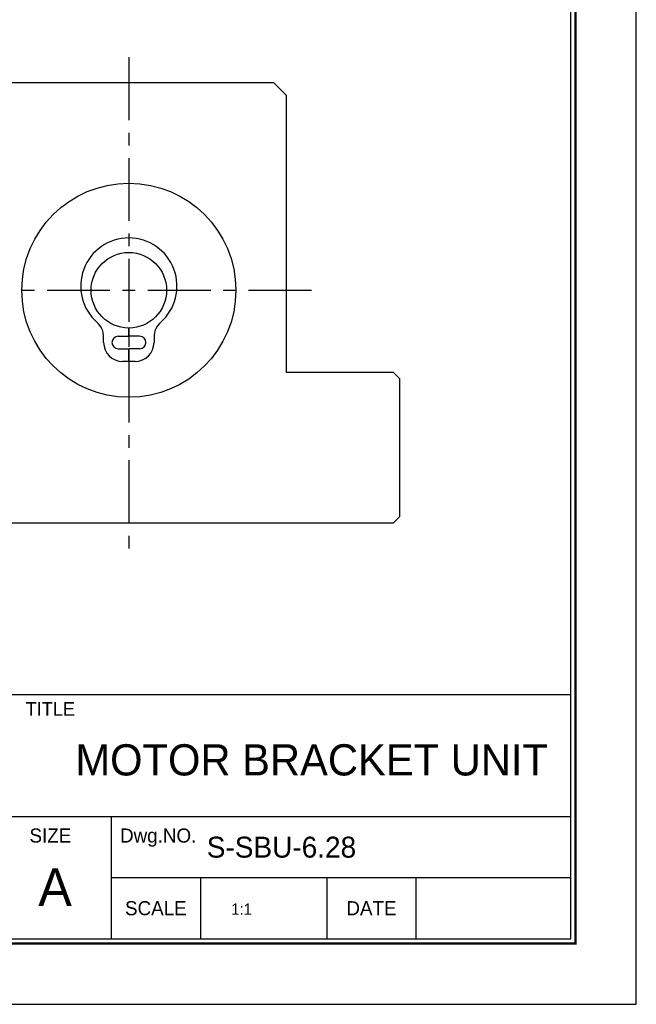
# Model space of a CAD drawing. Header units: inches. Extents: x 12 to 233, y 8 to 164.
# Tile 2 of 2: x 184 to 233, y 8 to 86. Entities that reach past the tile are written whole.
import ezdxf
from ezdxf.enums import TextEntityAlignment as Align

# ---------------------------------------------------------------- set-up
doc = ezdxf.new("R2010")
doc.units = ezdxf.units.IN
doc.header["$MEASUREMENT"] = 0
doc.linetypes.add('CENTER', pattern=[2, 1.25, -0.25, 0.25, -0.25])
doc.layers.add('S1', color=1, linetype='CENTER')

# ---------------------------------------------------------------- blocks, each defined once
blk = doc.blocks.new('란표제')
for p, q in [((296.9999999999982, 0), (296.9999999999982, 210)), ((290, 33), (160, 33)), ((290, 20), (186, 20)), ((241, 20), (241, 7)), ((290, 13.5), (241, 13.5)), ((250.5, 13.5), (250.5, 7)), ((264, 13.5), (264, 7)), ((273.4999999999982, 13.5), (273.4999999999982, 7)), ((0, 0), (296.9999999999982, 0))]:
    blk.add_line(p, q)
at = {"const_width": 0.25}
blk.add_lwpolyline([(290.5000000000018, 6.5), (290.5000000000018, 203.5), (10, 203.5), (10, 6.5)], close=True, dxfattribs=at)
blk.add_lwpolyline([(290, 7), (290, 203), (10.49999999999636, 203), (10.49999999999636, 7)], close=True)
for s, height, p in [('TITLE', 1.444, (234.5, 31.5)), ('SIZE', 1.5, (234.5, 18)), ('Dwg.NO.', 1.5, (246, 18)), ('A', 4, (235.0000000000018, 12.49999999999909)), ('SCALE', 1.5, (245.7499999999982, 10.25)), ('DATE', 1.5, (268.75, 10.25))]:
    blk.add_text(s, height=height).set_placement(p, align=Align.MIDDLE_CENTER)
at = {"ltscale": 0.5}
for tag, p, height in [('TITLE', (237.1657184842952, 24.40589700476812), 2.5), ('도번', (251.1811757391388, 15.6424327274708), 2.5), ('SCALE', (253.7810780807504, 9.55250166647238), 1.2), ('DATE', (277.0199167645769, 9.511328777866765), 1.2)]:
    blk.add_attdef(tag, p, '', height=height, dxfattribs=at)
for tag, p in [('필렛', (179.25, 10.89999999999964)), ('모따기', (179.25, 8.299999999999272))]:
    blk.add_attdef(tag, text='', height=1.15).set_placement(p, align=Align.MIDDLE_LEFT)

msp = doc.modelspace()

# ---------------------------------------------------------------- linework, layer by layer
for p, q in [((181.447588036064, 80.94748411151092), (204.447588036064, 80.94748411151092)), ((204.447588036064, 80.94748411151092), (205.447588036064, 79.94748411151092)), ((205.447588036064, 79.94748411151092), (205.447588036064, 57.94748411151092)), ((192.9225880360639, 61.44787434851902), (192.9225880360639, 60.79748411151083)), ((192.9725880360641, 60.79748411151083), (192.9725880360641, 61.44787434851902)), ((190.947588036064, 60.29748411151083), (190.947588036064, 60.75930270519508)), ((192.0975880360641, 60.79748411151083), (192.9225880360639, 60.79748411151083)), ((193.7975880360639, 60.79748411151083), (192.9725880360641, 60.79748411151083)), ((194.947588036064, 60.75930270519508), (194.947588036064, 60.29748411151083)), ((192.0975880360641, 59.79748411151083), (192.9225880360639, 59.79748411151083)), ((192.9225880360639, 59.79748411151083), (192.9225880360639, 58.79748411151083)), ((192.9725880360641, 58.79748411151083), (192.9725880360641, 59.79748411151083)), ((193.7975880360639, 59.79748411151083), (192.9725880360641, 59.79748411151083)), ((192.9225880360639, 58.79748411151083), (192.447588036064, 58.79748411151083)), ((193.447588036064, 58.79748411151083), (192.9725880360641, 58.79748411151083)), ((205.447588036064, 57.94748411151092), (213.947588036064, 57.94748411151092)), ((213.947588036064, 57.94748411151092), (214.447588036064, 57.44748411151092)), ((214.447588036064, 57.44748411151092), (214.447588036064, 46.44748411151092)), ((214.447588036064, 46.44748411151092), (213.947588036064, 45.94748411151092)), ((213.947588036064, 45.94748411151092), (171.9475880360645, 45.94748411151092))]:
    msp.add_line(p, q)
msp.add_circle((192.947588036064, 64.44748411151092), 8.5)
at = {"ltscale": 4}
msp.add_circle((192.947588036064, 64.44777018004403), 3, dxfattribs=at)
for centre, radius, start, end in [((192.947588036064, 64.77248411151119), 3.825000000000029, 311.0925301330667, 228.9074698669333), ((189.447588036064, 60.75930270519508), 1.5, 0, 48.90746986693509), ((196.447588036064, 60.75930270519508), 1.5, 131.0925301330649, 180), ((192.447588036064, 60.29748411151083), 1.5, 180, 270), ((192.0975880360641, 60.29748411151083), 0.5, 90, 270), ((193.447588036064, 60.29748411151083), 1.5, 270, 0), ((193.7975880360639, 60.29748411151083), 0.5, 270, 90)]:
    msp.add_arc(centre, radius, start, end)
at = {"layer": 'S1', "ltscale": 4}
for p, q in [((192.947588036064, 82.94748411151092), (192.947588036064, 43.94748411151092)), ((178.447588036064, 64.44777018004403), (207.447588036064, 64.44777018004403))]:
    msp.add_line(p, q, dxfattribs=at)

# ---------------------------------------------------------------- block references
at = {"ltscale": 5}
ref = msp.add_blockref('란표제', (12.11683411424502, 7.751473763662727), dxfattribs=dict(at, xscale=0.7445552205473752, yscale=0.7445552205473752, zscale=0.7445552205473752))
ref.add_attrib('TITLE', 'MOTOR BRACKET UNIT', (188.6998079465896, 25.92301179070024), dxfattribs={"ltscale": 0.5, "height": 2.476656})
ref.add_attrib('도번', 'S-SBU-6.28', (199.1350898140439, 19.39812871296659), dxfattribs={"ltscale": 0.5, "height": 1.6632})
ref.add_attrib('SCALE', '1:1', (201.0708606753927, 14.86383874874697), dxfattribs={"ltscale": 0.5, "height": 0.8934662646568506})

doc.saveas('drawing.dxf')
